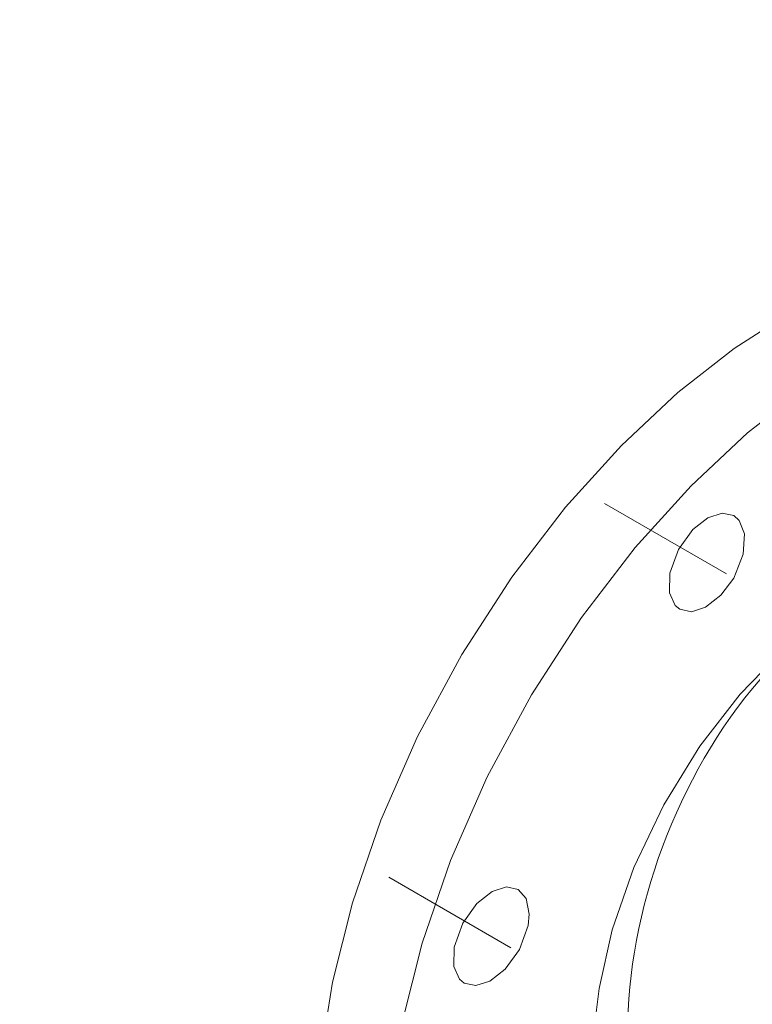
# Model space of a CAD drawing. Header units: millimetres. Extents: x 0 to 594, y 0 to 420.
# Tile 26 of 34: x 404 to 443, y 244 to 297. Entities that reach past the tile are written whole.
import ezdxf

# ---------------------------------------------------------------- set-up
doc = ezdxf.new("R2010")
doc.units = ezdxf.units.MM
doc.linetypes.add('K5LT_AXLED', pattern=[12, 7.5, -1.5, 1.5, -1.5])
doc.linetypes.add('K5LT_THIN', pattern=[0])
doc.layers.add('Системный слой', color=7, linetype='Continuous')
doc.layers.add('Системный слой (1)', color=7, linetype='Continuous', true_color=0x6c6c6c)
doc.styles.add('KDIMTEXTSTYLE', font='txt', dxfattribs={"width": 0.96, "oblique": 15, "height": 5})
doc.styles.add('KTEXTSTYLE', font='txt', dxfattribs={"width": 0.96, "height": 5})
doc.dimstyles.new('KDIMSTYLE (0.25)', dxfattribs={"dimtxt": 5, "dimasz": 1, "dimexe": 2, "dimexo": 0, "dimgap": 1, "dimtad": 1, "dimlfac": 4, "dimtxsty": 'KDIMTEXTSTYLE', "dimsah": 1, "dimcen": 0, "dimdle": 1, "dimadec": 0, "dimazin": 0, "dimtfac": 0.667, "dimtmove": 0, "dimatfit": 3, "dimfxl": 1, "dimtvp": 1, "dimtolj": 1, "dimtzin": 0, "dimarcsym": 0})

# ---------------------------------------------------------------- blocks, each defined once
blk = doc.blocks.new('D9')
at = {"layer": 'Системный слой (1)'}
for points in [[(348.494, 223.525), (351.872, 227.269), (347.64, 224.526), (348.447, 224.35)], [(297.652, 181.044), (301.884, 183.787), (301.077, 183.963), (301.03, 184.789)]]:
    blk.add_hatch(color=7, dxfattribs=at).paths.add_polyline_path(points)
at = {"layer": 'Системный слой (1)', "color": 7, "linetype": 'K5LT_THIN', "lineweight": 18, "true_color": 0xffffff}
for p, q in [((351.872, 227.269), (360.387, 234.529)), ((360.387, 234.529), (378.642, 234.529)), ((297.652, 181.044), (351.872, 227.269)), ((347.64, 224.526), (351.872, 227.269)), ((351.872, 227.269), (348.494, 223.525)), ((348.447, 224.35), (347.64, 224.526)), ((348.494, 223.525), (348.447, 224.35)), ((297.652, 181.044), (301.03, 184.789)), ((301.03, 184.789), (301.077, 183.963)), ((301.077, 183.963), (301.884, 183.787)), ((301.884, 183.787), (297.652, 181.044))]:
    blk.add_line(p, q, dxfattribs=at)
blk.add_wipeout([(362.387, 235.529), (362.387, 242.911), (376.072, 242.911), (376.072, 235.529)]).dxf.layer = 'Системный слой (1)'
at = {"layer": 'Системный слой (1)', "color": 7, "char_height": 5, "attachment_point": 1, "style": 'KTEXTSTYLE'}
for s, insert in [('\\fArial|b0|c204|p34;\\H5.0;\\W1.000;\\Q15;\\fGOST Type AU|b0|i0|c204|p34;\\Q15;\\W0.960;⌀', (362.387, 242.117)), ('\\fArial|b0|c204|p34;\\H5.0;\\W1.000;\\Q15;\\fGOST Type AU|b0|i0|c204|p34;\\Q15;\\W0.960;285', (365.694, 242.117))]:
    blk.add_mtext(s, dxfattribs=dict(at, insert=insert))
blk = doc.blocks.new('KDIMARROW_01')
at = {"layer": 'Системный слой'}
blk.add_hatch(color=0, dxfattribs=at).paths.add_polyline_path([(-5, -0.658), (0, 0), (-5, 0.658), (-4.5, 0)])
at = {"layer": 'Системный слой', "color": 0, "linetype": 'K5LT_THIN', "lineweight": 18}
for p, q in [((-4.5, 0), (-5, 0.658)), ((-5, 0.658), (0, 0)), ((0, 0), (-5, -0.658)), ((-5, -0.658), (-4.5, 0))]:
    blk.add_line(p, q, dxfattribs=at)
at = {"layer": 'Системный слой (1)', "color": 0, "linetype": 'K5LT_THIN', "lineweight": 18}
blk.add_line((151.166, 204.157), (150.916, 204.157), dxfattribs=at)
blk = doc.blocks.new('U208')
at = {"layer": 'Системный слой (1)', "color": 7, "linetype": 'K5LT_THIN', "lineweight": 18, "true_color": 0xffffff}
for p, q in [((446.121, 276.977), (443.124, 274.625)), ((443.124, 274.625), (440.114, 271.809)), ((440.114, 271.809), (437.144, 268.528)), ((437.144, 268.528), (434.282, 264.804)), ((434.282, 264.804), (431.621, 260.699)), ((431.621, 260.699), (429.265, 256.336)), ((429.265, 256.336), (427.305, 251.876)), ((427.305, 251.876), (425.793, 247.48)), ((425.793, 247.48), (424.735, 243.27))]:
    blk.add_line(p, q, dxfattribs=at)
blk = doc.blocks.new('U212')
at = {"layer": 'Системный слой (1)', "color": 7, "linetype": 'K5LT_THIN', "lineweight": 18, "true_color": 0xffffff}
for p, q in [((441.765, 270.355), (441.012, 270.116)), ((442.387, 270.224), (441.765, 270.355)), ((441.012, 270.116), (440.198, 269.48)), ((442.681, 269.964), (442.387, 270.224)), ((442.959, 269.252), (442.681, 269.964)), ((440.198, 269.48), (439.439, 268.432)), ((442.895, 268.176), (442.959, 269.252)), ((439.439, 268.432), (438.977, 267.159)), ((442.387, 266.904), (442.895, 268.176)), ((438.977, 267.159), (438.957, 266.121)), ((441.702, 265.987), (442.387, 266.904)), ((438.957, 266.121), (439.264, 265.448)), ((440.888, 265.351), (441.702, 265.987)), ((439.264, 265.448), (439.512, 265.244)), ((439.512, 265.244), (440.135, 265.113)), ((440.135, 265.113), (440.888, 265.351))]:
    blk.add_line(p, q, dxfattribs=at)
blk = doc.blocks.new('U213')
at = {"layer": 'Системный слой (1)', "color": 7, "linetype": 'K5LT_THIN', "lineweight": 18, "true_color": 0xffffff}
for p, q in [((445.356, 281.021), (442.408, 279.12)), ((442.408, 279.12), (439.411, 276.768)), ((439.411, 276.768), (436.402, 273.953)), ((436.402, 273.953), (433.431, 270.672)), ((433.431, 270.672), (430.57, 266.947)), ((430.57, 266.947), (427.909, 262.843)), ((427.909, 262.843), (425.553, 258.479)), ((425.553, 258.479), (423.593, 254.019)), ((423.593, 254.019), (422.081, 249.623)), ((422.081, 249.623), (421.023, 245.413)), ((421.023, 245.413), (420.397, 241.461))]:
    blk.add_line(p, q, dxfattribs=at)
blk = doc.blocks.new('U215')
at = {"layer": 'Системный слой (1)', "color": 7, "linetype": 'K5LT_THIN', "lineweight": 18, "true_color": 0xffffff}
for p, q in [((430.284, 250.47), (429.532, 250.231)), ((430.907, 250.339), (430.284, 250.47)), ((429.532, 250.231), (428.717, 249.595)), ((431.332, 249.866), (430.907, 250.339)), ((431.502, 249.023), (431.332, 249.866)), ((428.717, 249.595), (427.959, 248.548)), ((431.443, 248.424), (431.502, 249.023)), ((427.959, 248.548), (427.496, 247.274)), ((430.98, 247.15), (431.443, 248.424)), ((427.496, 247.274), (427.476, 246.236)), ((430.222, 246.102), (430.98, 247.15)), ((427.476, 246.236), (427.784, 245.563)), ((429.407, 245.467), (430.222, 246.102)), ((427.784, 245.563), (428.032, 245.359)), ((428.032, 245.359), (428.655, 245.228)), ((428.655, 245.228), (429.407, 245.467))]:
    blk.add_line(p, q, dxfattribs=at)
blk = doc.blocks.new('U225')
at = {"layer": 'Системный слой (1)', "color": 7, "linetype": 'K5LT_THIN', "lineweight": 18, "true_color": 0xffffff}
for p, q in [((453.51, 267.858), (451.501, 267.281)), ((455.39, 268.048), (453.51, 267.858)), ((457.118, 267.864), (455.39, 268.048)), ((458.677, 267.319), (457.118, 267.864)), ((451.501, 267.281), (449.385, 266.299)), ((449.385, 266.299), (447.189, 264.891)), ((447.189, 264.891), (444.951, 263.036)), ((444.951, 263.036), (442.724, 260.722)), ((442.724, 260.722), (440.587, 257.962)), ((440.587, 257.962), (438.657, 254.832)), ((438.657, 254.832), (437.067, 251.501)), ((437.067, 251.501), (435.913, 248.189)), ((435.913, 248.189), (435.214, 245.069)), ((435.214, 245.069), (434.98, 243.085)), ((434.98, 243.085), (434.963, 240.464)), ((434.963, 240.464), (435.286, 238.169)), ((435.286, 238.169), (435.91, 236.208)), ((435.91, 236.208), (436.8, 234.583)), ((436.8, 234.583), (437.929, 233.298)), ((437.929, 233.298), (439.068, 232.47))]:
    blk.add_line(p, q, dxfattribs=at)

msp = doc.modelspace()

# ---------------------------------------------------------------- linework, layer by layer
at = {"layer": 'Системный слой (1)', "color": 30, "linetype": 'K5LT_AXLED', "lineweight": 18, "true_color": 0xff8000}
msp.add_line((435.5055, 270.877), (442.6819, 266.7337), dxfattribs=at)
at = {"layer": 'Системный слой (1)', "color": 7, "linetype": 'K5LT_THIN', "lineweight": 18, "true_color": 0xffffff}
msp.add_ellipse((451.0124, 248.6676), major_axis=(-7.6919, -18.5698), ratio=0.6468866, start_param=3.2265519, end_param=5.3252159, dxfattribs=at)

# ---------------------------------------------------------------- block references
at = {"layer": 'Системный слой (1)'}
for name in ['U212', 'U225']:
    msp.add_blockref(name, (0, 0), dxfattribs=at)

# ---------------------------------------------------------------- dimensions: what is measured, and where the dimension line sits
at = {"layer": 'Системный слой (1)', "color": 7}
dim = msp.add_diameter_dim_2p(p1=(216.3229, 111.7055), p2=(433.2011, 296.6077), dimstyle='KDIMSTYLE (0.25)', override={"dimtih": 1, "dimtoh": 1, "dimpost": '\\fGOST Type AU|b0|c204|p34;\\H5.0;\\W0.960;\\Q15;<>', "dimblk1": 'KDIMARROW_01', "dimblk2": 'KDIMARROW_01', "dimclrt": 7, "dimtol": 1, "dimtp": 0, "dimtm": 0, "dimtdec": 5, "dimtmove": 1, "dimatfit": 2, "dimtolj": 1}, dxfattribs=at)
dim.commit()
dim.dimension.update_dxf_attribs({"geometry": 'D9', "text_midpoint": (362.387, 234.5291), "dimtype": 163})

# ---------------------------------------------------------------- next in the draw order: linework, layer by layer
at = {"layer": 'Системный слой (1)', "color": 30, "linetype": 'K5LT_AXLED', "lineweight": 18, "true_color": 0xff8000}
msp.add_line((424.025, 250.9922), (431.2014, 246.8489), dxfattribs=at)

# ---------------------------------------------------------------- next in the draw order: block references
at = {"layer": 'Системный слой (1)'}
for name in ['U213', 'U208', 'U215']:
    msp.add_blockref(name, (0, 0), dxfattribs=at)

doc.saveas('drawing.dxf')
